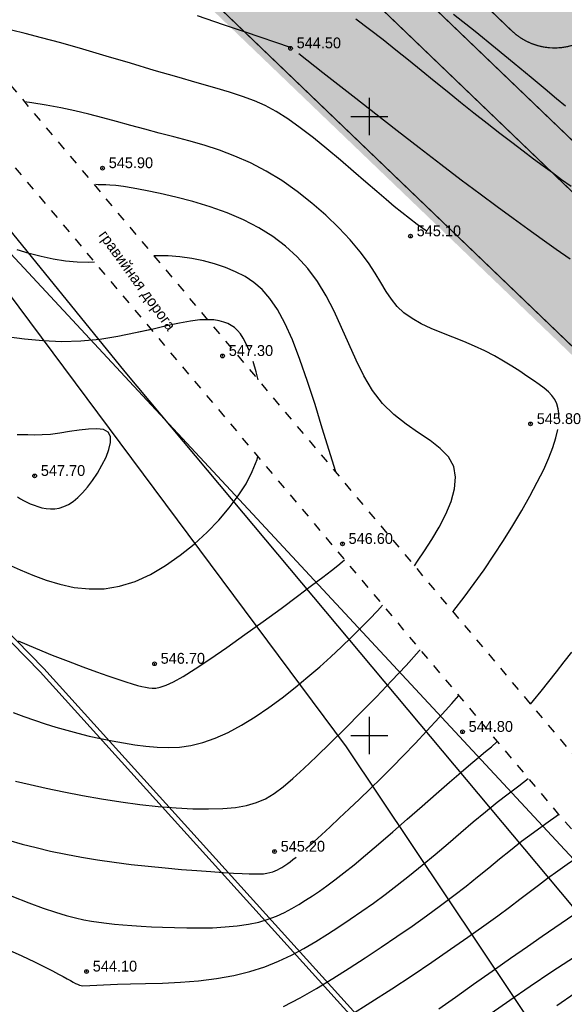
# Model space of a CAD drawing. Extents: x 0 to 363660, y 0 to 4201329.
# Tile 169 of 256: x 360222 to 360266, y 4200428 to 4200508. Entities that reach past the tile are written whole.
import ezdxf

# ---------------------------------------------------------------- set-up
doc = ezdxf.new("R2010")
doc.units = 0
doc.header["$LTSCALE"] = 0.5
doc.header["$MEASUREMENT"] = 0
doc.header["$PDMODE"] = 32
doc.header["$PDSIZE"] = 0.3
for name, pattern in [('CONTI', [0]), ('GOST2.303 6', [12, 8, -1.5, 1, -1.5]), ('STRIH_1', [3, 2, -1]), ('Д_ТРОТ_ТРУБА', [3, 1.5, -1.5]), ('ДОРОГИ_СТРОЯЩ', [9, 8, -1])]:
    doc.linetypes.add(name, pattern=pattern)
for name, color, linetype in [('(004) Точки рельефа', 7, 'Continuous'), ('(014) Водопровод', 5, 'ИК_Водопровод -------в--------'), ('(025) Дорога', 7, 'Continuous'), ('(040) Ограда', 7, 'Continuous'), ('GORIZDEFAULT', 32, 'CONTI'), ('PI_TTDEFAULT', 5, 'CONTI'), ('SETKR', 2, 'CONTI'), ('SIT_L0', 250, 'CONTI'), ('Штрих Стекло', 7, 'Continuous')]:
    doc.layers.add(name, color=color, linetype=linetype)
doc.layers.add('(032) Горизонтали утолщенные', color=32, linetype='Continuous', lineweight=30)
doc.layers.add('.', color=7, linetype='Continuous', lineweight=15)
doc.styles.add('BM-431', font='bm431.ttf')
doc.styles.add('D-431', font='d431.ttf')
doc.styles.get("Standard").update_dxf_attribs({"font": 'times.ttf'})
doc.linetypes.add('ИК_Водопровод -------в--------', pattern='A,9,-0.6,["В",Standard,S=1.2,R=0,X=0,Y=-0.6],-1.2', length=10.8)
doc.linetypes.add('ОГРАДА_ГЛИН', pattern='A,4,["|",Standard,S=0.8,R=0,X=0,Y=-0.8],0.5,["|",Standard,S=0.8,R=0,X=0,Y=-0.8],3.5', length=8)

# ---------------------------------------------------------------- blocks, each defined once
blk = doc.blocks.new('BL_333')
at = {"color": 0}
for p, q in [((0, -1.5), (0, 1.5)), ((-1.5, 0), (1.5, 0))]:
    blk.add_line(p, q, dxfattribs=at)
blk = doc.blocks.new('gergrgrre')
at = {"layer": '(014) Водопровод', "flags": 128}
blk.add_lwpolyline([(360036.438, 4200773.015), (360047.098, 4200750.311), (360089.76, 4200681.101), (360107.619, 4200655.796), (360141.826, 4200594.039), (360149.345, 4200579.998), (360206.507, 4200508.61), (360230.262, 4200479.387), (360306.281, 4200388.525), (360409.154, 4200291.553), (360456.114, 4200244.191), (360490.793, 4200199.337)], dxfattribs=at)
at = {"layer": '(025) Дорога', "linetype": 'Д_ТРОТ_ТРУБА', "flags": 128}
for points in [[(360044.195, 4200796.012), (360041.816, 4200791.773), (360042.358, 4200788.304), (360046.087, 4200780.21), (360059.012, 4200755.887), (360082.266, 4200713.415), (360119.837, 4200651.911), (360154.248, 4200588.273), (360168.952, 4200565.337), (360182.618, 4200547.766), (360213.043, 4200512.044), (360268.283, 4200446.262), (360308.926, 4200401.534), (360387.369, 4200322.593), (360428.116, 4200283.497), (360457.116, 4200256.42), (360464.886, 4200245.444), (360476.507, 4200228.263), (360489.06, 4200214.493), (360499.065, 4200202.984)], [(360034.859, 4200791.392), (360036.733, 4200790.501), (360038.761, 4200786.553), (360042.501, 4200778.433), (360055.492, 4200753.988), (360078.803, 4200711.411), (360116.369, 4200649.915), (360150.8, 4200586.24), (360165.682, 4200563.025), (360179.515, 4200545.24), (360209.989, 4200509.461), (360265.27, 4200443.63), (360306.026, 4200398.778), (360384.565, 4200319.74), (360425.367, 4200280.592), (360454.087, 4200253.775), (360461.596, 4200243.167), (360473.356, 4200225.782), (360486.072, 4200211.833), (360495.233, 4200201.295)]]:
    blk.add_lwpolyline(points, dxfattribs=at)
at = {"layer": '(032) Горизонтали утолщенные', "color": 32}
for points in [[(360266.29, 4200494.35, 544), (360265.52, 4200494.9, 544), (360264.77, 4200495.44, 544), (360264.02, 4200495.99, 544), (360263.25, 4200496.56, 544), (360262.42, 4200497.19, 544), (360261.51, 4200497.89, 544), (360260.53, 4200498.64, 544), (360259.51, 4200499.45, 544), (360258.44, 4200500.28, 544), (360257.36, 4200501.14, 544), (360256.28, 4200502.01, 544), (360255.22, 4200502.87, 544), (360254.18, 4200503.72, 544), (360253.16, 4200504.55, 544), (360252.14, 4200505.37, 544), (360251.1, 4200506.2, 544), (360250.02, 4200507.02, 544), (360248.9, 4200507.86, 544)], [(360253.63, 4200463.712, 546), (360253.89, 4200464.08, 546), (360254.45, 4200464.92, 546), (360255.04, 4200465.84, 546), (360255.62, 4200466.84, 546), (360256.16, 4200467.87, 546), (360256.59, 4200468.91, 546), (360256.87, 4200469.92, 546), (360256.96, 4200470.87, 546), (360256.81, 4200471.74, 546), (360256.38, 4200472.5, 546), (360255.72, 4200473.18, 546), (360254.9, 4200473.82, 546), (360253.96, 4200474.46, 546), (360252.97, 4200475.15, 546), (360251.98, 4200475.92, 546), (360251.07, 4200476.81, 546), (360250.26, 4200477.87, 546), (360249.56, 4200479.05, 546), (360248.92, 4200480.32, 546), (360248.33, 4200481.64, 546), (360247.75, 4200482.97, 546), (360247.16, 4200484.28, 546), (360246.52, 4200485.52, 546), (360245.82, 4200486.67, 546), (360245.04, 4200487.72, 546), (360244.18, 4200488.67, 546), (360243.24, 4200489.53, 546), (360242.21, 4200490.32, 546), (360241.08, 4200491.02, 546), (360239.85, 4200491.65, 546), (360238.53, 4200492.21, 546), (360237.14, 4200492.7, 546), (360235.75, 4200493.13, 546), (360234.38, 4200493.49, 546), (360233.1, 4200493.79, 546), (360231.93, 4200494.03, 546), (360230.93, 4200494.21, 546), (360230.14, 4200494.34, 546), (360229.52, 4200494.42, 546), (360229.06, 4200494.46, 546), (360228.72, 4200494.47, 546), (360228.46, 4200494.48, 546), (360228.27, 4200494.47, 546), (360228.1, 4200494.48, 546), (360227.93, 4200494.5, 546)], [(360221.24, 4200451.87, 546), (360222.11, 4200451.53, 546), (360222.96, 4200451.23, 546), (360223.82, 4200450.94, 546), (360224.68, 4200450.68, 546), (360225.57, 4200450.43, 546), (360226.47, 4200450.19, 546), (360227.38, 4200449.96, 546), (360228.3, 4200449.75, 546), (360229.23, 4200449.57, 546), (360230.15, 4200449.4, 546), (360231.06, 4200449.25, 546)], [(360231.06, 4200449.25, 546), (360231.96, 4200449.13, 546), (360232.86, 4200449.05, 546), (360233.76, 4200449.03, 546), (360234.67, 4200449.07, 546), (360235.6, 4200449.21, 546), (360236.56, 4200449.44, 546), (360237.56, 4200449.79, 546), (360238.61, 4200450.26, 546), (360239.68, 4200450.85, 546), (360240.77, 4200451.52, 546), (360241.87, 4200452.27, 546), (360242.95, 4200453.06, 546), (360244.01, 4200453.89, 546), (360245.03, 4200454.73, 546), (360245.99, 4200455.56, 546), (360246.9, 4200456.37, 546), (360247.76, 4200457.17, 546), (360248.56, 4200457.94, 546), (360249.31, 4200458.69, 546), (360250.01, 4200459.4, 546), (360250.65, 4200460.08, 546), (360251.069, 4200460.541, 546)], [(360220.68, 4200432.78, 544), (360221.94, 4200432.2, 544), (360222.97, 4200431.72, 544), (360223.78, 4200431.32, 544), (360224.41, 4200431, 544), (360224.91, 4200430.74, 544), (360225.29, 4200430.53, 544), (360225.6, 4200430.36, 544), (360225.86, 4200430.21, 544), (360226.08, 4200430.09, 544), (360226.28, 4200429.98, 544), (360226.45, 4200429.91, 544), (360226.6, 4200429.85, 544), (360226.74, 4200429.81, 544), (360226.88, 4200429.79, 544), (360229.67, 4200429.92, 544), (360230.71, 4200429.94, 544), (360231.94, 4200429.97, 544), (360233.29, 4200430.01, 544), (360234.74, 4200430.09, 544), (360236.21, 4200430.2, 544), (360237.67, 4200430.37, 544), (360239.07, 4200430.61, 544), (360240.36, 4200430.93, 544), (360241.56, 4200431.32, 544), (360242.67, 4200431.77, 544), (360243.72, 4200432.26, 544), (360244.71, 4200432.8, 544), (360245.67, 4200433.37, 544), (360246.61, 4200433.96, 544), (360247.53, 4200434.56, 544), (360248.46, 4200435.17, 544), (360249.39, 4200435.81, 544), (360250.33, 4200436.47, 544), (360251.28, 4200437.17, 544), (360252.25, 4200437.91, 544), (360253.25, 4200438.7, 544), (360254.27, 4200439.53, 544), (360255.3, 4200440.4, 544), (360256.35, 4200441.28, 544), (360257.38, 4200442.17, 544), (360258.39, 4200443.03, 544), (360259.38, 4200443.85, 544), (360260.32, 4200444.61, 544), (360261.21, 4200445.3, 544), (360262.07, 4200445.95, 544), (360262.83, 4200446.536, 544)], [(360259.83, 4200427.58, 542), (360261.33, 4200428.63, 542), (360262.98, 4200429.75, 542), (360264.73, 4200430.93, 542), (360266.55, 4200432.14, 542), (360268.41, 4200433.37, 542), (360270.29, 4200434.6, 542), (360272.14, 4200435.81, 542), (360272.289, 4200435.905, 542)]]:
    blk.add_polyline3d(points, dxfattribs=at)
at = {"layer": '(040) Ограда', "flags": 128}
blk.add_lwpolyline([(360140.116, 4200540.458), (360188.044, 4200491.371), (360223.423, 4200455.135), (360264.554, 4200409.603)], dxfattribs=at)
at = {"layer": '(040) Ограда', "linetype": 'ОГРАДА_ГЛИН', "flags": 128}
blk.add_lwpolyline([(360140.403, 4200540.738), (360188.33, 4200491.65), (360223.715, 4200455.409), (360264.851, 4200409.871)], dxfattribs=at)
at = {"linetype": 'Continuous', "elevation": 1.643}
blk.add_lwpolyline([(359968.105, 4200751.148), (360144.875, 4200568.598), (360208.905, 4200501.768), (360248.135, 4200449.088), (360280.365, 4200400.868), (360329.345, 4200345.008), (360410.625, 4200285.188), (360473.125, 4200218.998), (360491.256, 4200199.541)], dxfattribs=at)
at = {"layer": 'GORIZDEFAULT', "color": 32}
for points in [[(360265.82, 4200500.83, 543.5), (360265.11, 4200501.42, 543.5), (360264.19, 4200502.2, 543.5), (360263.05, 4200503.16, 543.5), (360261.7, 4200504.28, 543.5), (360260.19, 4200505.53, 543.5), (360258.54, 4200506.87, 543.5), (360256.79, 4200508.25, 543.5)], [(360243.64, 4200505.57, 544.5), (360239.99, 4200506.81, 544.5), (360238.23, 4200507.41, 544.5), (360236.12, 4200508.13, 544.5)], [(360254.57, 4200490.78, 545), (360253.87, 4200491.29, 545), (360253.24, 4200491.77, 545), (360252.63, 4200492.25, 545), (360252.01, 4200492.74, 545), (360251.35, 4200493.3, 545), (360250.6, 4200493.94, 545), (360249.71, 4200494.71, 545), (360248.72, 4200495.57, 545), (360247.66, 4200496.48, 545), (360246.57, 4200497.39, 545), (360245.48, 4200498.28, 545), (360244.41, 4200499.1, 545), (360243.41, 4200499.82, 545), (360242.48, 4200500.41, 545), (360241.6, 4200500.88, 545), (360240.72, 4200501.28, 545), (360239.77, 4200501.63, 545), (360238.72, 4200501.96, 545), (360237.52, 4200502.31, 545), (360236.11, 4200502.72, 545), (360234.46, 4200503.2, 545), (360232.64, 4200503.73, 545), (360230.71, 4200504.3, 545), (360228.76, 4200504.88, 545), (360226.86, 4200505.43, 545), (360225.09, 4200505.94, 545), (360223.52, 4200506.37, 545), (360222.21, 4200506.72, 545), (360221.12, 4200506.97, 545)], [(360263.017, 4200452.533, 544.5), (360263.26, 4200452.83, 544.5), (360263.86, 4200453.59, 544.5), (360264.48, 4200454.36, 544.5), (360265.1, 4200455.15, 544.5), (360265.73, 4200455.95, 544.5), (360266.35, 4200456.73, 544.5)], [(360266.2, 4200488.47, 544.5), (360265.07, 4200489.27, 544.5), (360263.95, 4200490.07, 544.5), (360262.8, 4200490.89, 544.5), (360261.6, 4200491.76, 544.5), (360260.32, 4200492.7, 544.5), (360258.93, 4200493.73, 544.5), (360257.42, 4200494.87, 544.5), (360255.77, 4200496.13, 544.5), (360254.02, 4200497.47, 544.5), (360252.25, 4200498.84, 544.5), (360250.53, 4200500.19, 544.5), (360248.9, 4200501.46, 544.5), (360247.46, 4200502.59, 544.5), (360246.24, 4200503.54, 544.5), (360244.31, 4200505.07, 544.5)], [(360221.44, 4200446.31, 545.5), (360222.61, 4200446.04, 545.5), (360223.92, 4200445.75, 545.5), (360225.34, 4200445.46, 545.5), (360226.84, 4200445.17, 545.5), (360228.38, 4200444.89, 545.5), (360229.93, 4200444.65, 545.5)], [(360265.3, 4200475.61, 545.5), (360265.3, 4200476.02, 545.5), (360265.25, 4200476.38, 545.5), (360265.14, 4200476.79, 545.5), (360264.97, 4200477.14, 545.5), (360264.74, 4200477.46, 545.5), (360264.45, 4200477.76, 545.5), (360264.11, 4200478.05, 545.5), (360263.7, 4200478.35, 545.5), (360263.24, 4200478.68, 545.5), (360262.72, 4200479.04, 545.5), (360262.14, 4200479.42, 545.5), (360261.51, 4200479.83, 545.5), (360260.83, 4200480.25, 545.5), (360260.1, 4200480.66, 545.5), (360259.32, 4200481.07, 545.5), (360258.49, 4200481.46, 545.5), (360257.63, 4200481.82, 545.5), (360256.74, 4200482.18, 545.5), (360255.86, 4200482.52, 545.5), (360254.99, 4200482.88, 545.5), (360254.18, 4200483.26, 545.5), (360253.44, 4200483.68, 545.5), (360252.79, 4200484.14, 545.5), (360252.25, 4200484.66, 545.5), (360251.78, 4200485.24, 545.5), (360251.35, 4200485.88, 545.5), (360250.92, 4200486.59, 545.5), (360250.46, 4200487.35, 545.5), (360249.92, 4200488.18, 545.5), (360249.26, 4200489.07, 545.5), (360248.46, 4200490.03, 545.5), (360247.53, 4200491.02, 545.5), (360246.49, 4200492.02, 545.5), (360245.36, 4200493, 545.5), (360244.17, 4200493.95, 545.5), (360242.93, 4200494.82, 545.5), (360241.67, 4200495.59, 545.5), (360240.41, 4200496.25, 545.5), (360239.15, 4200496.81, 545.5), (360237.9, 4200497.28, 545.5), (360236.66, 4200497.68, 545.5), (360235.43, 4200498.03, 545.5), (360234.22, 4200498.35, 545.5), (360233.03, 4200498.66, 545.5), (360231.87, 4200498.97, 545.5), (360230.73, 4200499.28, 545.5), (360229.59, 4200499.59, 545.5), (360228.47, 4200499.89, 545.5), (360227.35, 4200500.18, 545.5), (360226.22, 4200500.45, 545.5), (360225.08, 4200500.7, 545.5), (360223.92, 4200500.92, 545.5), (360222.74, 4200501.11, 545.5), (360222.17, 4200501.176, 545.5)], [(360255.6, 4200427.93, 542.5), (360256.94, 4200428.87, 542.5), (360258.41, 4200429.91, 542.5), (360259.92, 4200430.97, 542.5), (360261.4, 4200432.01, 542.5), (360262.77, 4200432.97, 542.5), (360263.94, 4200433.8, 542.5), (360269.07, 4200437.3, 542.5)], [(360220.88, 4200441.55, 545), (360221.96, 4200441.24, 545), (360223.09, 4200440.95, 545), (360224.27, 4200440.67, 545), (360225.49, 4200440.42, 545), (360226.75, 4200440.18, 545), (360228.05, 4200439.96, 545), (360229.39, 4200439.77, 545), (360230.77, 4200439.59, 545), (360232.15, 4200439.44, 545), (360233.52, 4200439.31, 545), (360234.83, 4200439.19, 545), (360236.07, 4200439.09, 545), (360237.2, 4200439.01, 545), (360238.2, 4200438.95, 545), (360239.04, 4200438.89, 545), (360239.73, 4200438.85, 545), (360240.3, 4200438.83, 545), (360240.77, 4200438.82, 545), (360241.15, 4200438.82, 545), (360241.46, 4200438.84, 545), (360241.73, 4200438.88, 545)], [(360227.805, 4200488.245, 546.5), (360227.35, 4200488.22, 546.5), (360226.41, 4200488.23, 546.5), (360225.46, 4200488.32, 546.5), (360224.48, 4200488.48, 546.5), (360223.51, 4200488.7, 546.5), (360222.53, 4200488.95, 546.5), (360221.57, 4200489.22, 546.5)], [(360221.66, 4200457.64, 546.5), (360223.04, 4200457.05, 546.5), (360224.39, 4200456.5, 546.5), (360225.68, 4200456, 546.5), (360226.88, 4200455.55, 546.5), (360227.96, 4200455.15, 546.5), (360228.9, 4200454.82, 546.5), (360229.69, 4200454.55, 546.5), (360230.33, 4200454.33, 546.5), (360230.85, 4200454.17, 546.5), (360231.27, 4200454.05, 546.5), (360231.62, 4200453.96, 546.5), (360231.92, 4200453.9, 546.5), (360232.19, 4200453.85, 546.5)], [(360247.306, 4200471.242, 546.5), (360247.26, 4200471.38, 546.5), (360246.75, 4200473.03, 546.5), (360246.19, 4200474.84, 546.5), (360245.61, 4200476.73, 546.5), (360245.01, 4200478.61, 546.5), (360244.39, 4200480.38, 546.5), (360243.78, 4200481.97, 546.5), (360243.18, 4200483.31, 546.5), (360242.58, 4200484.41, 546.5), (360241.97, 4200485.3, 546.5), (360241.34, 4200486.02, 546.5), (360240.67, 4200486.6, 546.5), (360239.96, 4200487.07, 546.5), (360239.2, 4200487.46, 546.5), (360238.38, 4200487.8, 546.5), (360237.51, 4200488.1, 546.5), (360236.6, 4200488.35, 546.5), (360235.66, 4200488.54, 546.5), (360234.71, 4200488.68, 546.5), (360233.75, 4200488.75, 546.5), (360232.81, 4200488.76, 546.5), (360232.605, 4200488.749, 546.5)], [(360240.3, 4200481.1, 547), (360240.06, 4200481.65, 547), (360239.82, 4200482.1, 547), (360239.59, 4200482.45, 547), (360239.35, 4200482.73, 547), (360239.1, 4200482.96, 547), (360238.84, 4200483.13, 547), (360238.56, 4200483.27, 547), (360238.24, 4200483.4, 547), (360237.88, 4200483.5, 547), (360237.45, 4200483.57, 547), (360236.94, 4200483.59, 547), (360236.32, 4200483.57, 547), (360235.57, 4200483.48, 547), (360234.68, 4200483.32, 547), (360233.62, 4200483.09, 547), (360232.43, 4200482.81, 547), (360231.11, 4200482.52, 547), (360229.7, 4200482.24, 547), (360228.23, 4200482, 547), (360226.71, 4200481.85, 547), (360225.18, 4200481.8, 547), (360223.65, 4200481.88, 547), (360222.15, 4200482.03, 547), (360220.7, 4200482.2, 547)], [(360220.84, 4200463.81, 547), (360221.8, 4200463.38, 547)], [(360232.379, 4200482.799, 547), (360231.11, 4200482.52, 547), (360229.7, 4200482.24, 547), (360228.23, 4200482, 547), (360226.71, 4200481.85, 547), (360225.18, 4200481.8, 547), (360223.65, 4200481.88, 547), (360222.15, 4200482.03, 547), (360220.7, 4200482.2, 547)], [(360220.84, 4200463.81, 547), (360221.8, 4200463.38, 547)], [(360232.379, 4200482.799, 547), (360231.11, 4200482.52, 547), (360229.7, 4200482.24, 547), (360228.23, 4200482, 547), (360226.71, 4200481.85, 547), (360225.18, 4200481.8, 547), (360223.65, 4200481.88, 547), (360222.15, 4200482.03, 547), (360220.7, 4200482.2, 547)], [(360220.84, 4200463.81, 547), (360221.8, 4200463.38, 547)], [(360241.025, 4200478.722, 547), (360240.86, 4200479.39, 547), (360240.61, 4200480.22, 547)], [(360222.63, 4200468.73, 547.5), (360222.93, 4200468.6, 547.5), (360223.24, 4200468.49, 547.5), (360223.57, 4200468.4, 547.5), (360223.91, 4200468.33, 547.5), (360224.25, 4200468.3, 547.5), (360224.61, 4200468.31, 547.5), (360224.97, 4200468.37, 547.5), (360225.34, 4200468.49, 547.5), (360225.71, 4200468.67, 547.5), (360226.08, 4200468.91, 547.5), (360226.46, 4200469.23, 547.5), (360226.85, 4200469.61, 547.5), (360227.24, 4200470.06, 547.5), (360227.64, 4200470.59, 547.5), (360228.04, 4200471.19, 547.5), (360228.41, 4200471.83, 547.5), (360228.74, 4200472.48, 547.5), (360228.98, 4200473.11, 547.5), (360229.11, 4200473.68, 547.5), (360229.09, 4200474.16, 547.5), (360228.91, 4200474.51, 547.5), (360228.53, 4200474.71, 547.5), (360227.99, 4200474.78, 547.5), (360227.33, 4200474.76, 547.5), (360226.58, 4200474.67, 547.5), (360225.79, 4200474.55, 547.5), (360225.01, 4200474.42, 547.5), (360224.26, 4200474.32, 547.5), (360223.58, 4200474.28, 547.5), (360222.98, 4200474.27, 547.5), (360222.44, 4200474.28, 547.5), (360221.98, 4200474.3, 547.5), (360221.57, 4200474.29, 547.5)], [(360221.6, 4200469.28, 547.5), (360221.84, 4200469.13, 547.5), (360222.08, 4200468.99, 547.5), (360222.35, 4200468.85, 547.5), (360222.63, 4200468.73, 547.5)], [(360256.739, 4200460.01, 545.5), (360256.82, 4200460.11, 545.5), (360257.65, 4200461.18, 545.5), (360258.46, 4200462.27, 545.5), (360259.26, 4200463.39, 545.5), (360260.05, 4200464.56, 545.5), (360260.83, 4200465.76, 545.5), (360261.59, 4200466.98, 545.5), (360262.3, 4200468.18, 545.5), (360262.96, 4200469.34, 545.5), (360263.55, 4200470.46, 545.5), (360264.07, 4200471.5, 545.5), (360264.48, 4200472.43, 545.5), (360264.8, 4200473.28, 545.5), (360265.04, 4200474.05, 545.5), (360265.2, 4200474.73, 545.5)], [(360221.8, 4200463.38, 547), (360222.82, 4200462.95, 547), (360223.9, 4200462.55, 547), (360225.02, 4200462.22, 547), (360226.18, 4200461.97, 547), (360227.37, 4200461.84, 547), (360228.59, 4200461.86, 547), (360229.83, 4200462.06, 547), (360231.08, 4200462.45, 547), (360232.33, 4200463.02, 547), (360233.55, 4200463.73, 547), (360234.73, 4200464.56, 547), (360235.85, 4200465.47, 547), (360236.9, 4200466.43, 547), (360237.85, 4200467.41, 547), (360238.69, 4200468.39, 547), (360239.42, 4200469.36, 547), (360240.04, 4200470.34, 547), (360240.54, 4200471.32, 547), (360240.93, 4200472.31, 547), (360240.994, 4200472.539, 547)], [(360221.14, 4200437.02, 544.5), (360222.5, 4200436.49, 544.5), (360223.67, 4200436.06, 544.5), (360224.67, 4200435.73, 544.5), (360225.53, 4200435.47, 544.5), (360226.27, 4200435.27, 544.5), (360226.94, 4200435.12, 544.5), (360227.56, 4200435.01, 544.5), (360228.17, 4200434.92, 544.5), (360228.79, 4200434.84, 544.5), (360229.43, 4200434.77, 544.5), (360230.11, 4200434.71, 544.5), (360230.83, 4200434.65, 544.5), (360231.59, 4200434.6, 544.5), (360232.42, 4200434.56, 544.5), (360233.31, 4200434.52, 544.5), (360234.26, 4200434.49, 544.5), (360235.27, 4200434.47, 544.5), (360236.3, 4200434.46, 544.5), (360237.34, 4200434.48, 544.5), (360238.36, 4200434.54, 544.5), (360239.33, 4200434.63, 544.5), (360240.24, 4200434.76, 544.5)], [(360232.19, 4200453.85, 546.5), (360232.46, 4200453.82, 546.5), (360232.76, 4200453.83, 546.5), (360233.12, 4200453.9, 546.5), (360233.59, 4200454.06, 546.5), (360234.19, 4200454.34, 546.5), (360234.96, 4200454.77, 546.5), (360235.93, 4200455.38, 546.5), (360237.12, 4200456.17, 546.5), (360238.48, 4200457.11, 546.5), (360239.94, 4200458.15, 546.5), (360241.43, 4200459.22, 546.5), (360242.87, 4200460.27, 546.5), (360244.2, 4200461.26, 546.5), (360245.34, 4200462.11, 546.5), (360246.25, 4200462.8, 546.5), (360246.94, 4200463.33, 546.5), (360247.45, 4200463.73, 546.5), (360247.81, 4200464.03, 546.5), (360248, 4200464.196, 546.5)], [(360229.93, 4200444.65, 545.5), (360231.47, 4200444.44, 545.5), (360232.96, 4200444.27, 545.5), (360234.39, 4200444.16, 545.5), (360235.75, 4200444.09, 545.5), (360237.02, 4200444.07, 545.5), (360238.17, 4200444.1, 545.5), (360239.2, 4200444.2, 545.5), (360240.09, 4200444.35, 545.5), (360240.88, 4200444.58, 545.5), (360241.61, 4200444.9, 545.5), (360242.31, 4200445.32, 545.5), (360243.04, 4200445.85, 545.5), (360243.82, 4200446.52, 545.5), (360244.71, 4200447.34, 545.5), (360245.73, 4200448.31, 545.5), (360246.86, 4200449.41, 545.5), (360248.07, 4200450.6, 545.5), (360249.32, 4200451.85, 545.5), (360250.57, 4200453.13, 545.5), (360251.79, 4200454.41, 545.5), (360252.96, 4200455.65, 545.5), (360254.03, 4200456.83, 545.5), (360254.11, 4200456.92, 545.5)], [(360244.82, 4200440.81, 545), (360244.91, 4200440.88, 545), (360244.99, 4200440.96, 545), (360245.53, 4200441.44, 545), (360246.14, 4200441.99, 545), (360246.83, 4200442.62, 545), (360247.57, 4200443.32, 545), (360248.37, 4200444.07, 545), (360249.2, 4200444.86, 545), (360250.06, 4200445.69, 545), (360250.94, 4200446.55, 545), (360251.84, 4200447.44, 545), (360252.75, 4200448.38, 545), (360253.69, 4200449.35, 545), (360254.65, 4200450.37, 545), (360255.64, 4200451.45, 545), (360256.65, 4200452.59, 545), (360257.209, 4200453.229, 545)], [(360240.24, 4200434.76, 544.5), (360241.07, 4200434.94, 544.5), (360241.82, 4200435.16, 544.5), (360242.51, 4200435.42, 544.5), (360243.14, 4200435.71, 544.5), (360243.74, 4200436.03, 544.5), (360244.3, 4200436.36, 544.5), (360244.85, 4200436.7, 544.5), (360245.4, 4200437.06, 544.5), (360245.97, 4200437.44, 544.5), (360246.56, 4200437.86, 544.5), (360247.22, 4200438.34, 544.5), (360247.94, 4200438.9, 544.5), (360248.76, 4200439.56, 544.5), (360249.69, 4200440.33, 544.5), (360250.74, 4200441.23, 544.5), (360251.88, 4200442.21, 544.5), (360253.06, 4200443.25, 544.5), (360254.25, 4200444.29, 544.5), (360255.4, 4200445.3, 544.5), (360256.46, 4200446.23, 544.5), (360257.4, 4200447.05, 544.5), (360258.19, 4200447.71, 544.5), (360258.84, 4200448.25, 544.5), (360259.38, 4200448.7, 544.5), (360259.85, 4200449.1, 544.5), (360260.28, 4200449.48, 544.5), (360260.323, 4200449.521, 544.5)], [(360248.42, 4200427.38, 543), (360250.11, 4200428.46, 543), (360251.8, 4200429.55, 543), (360253.45, 4200430.63, 543), (360255.05, 4200431.7, 543), (360256.56, 4200432.74, 543), (360257.96, 4200433.72, 543), (360259.24, 4200434.62, 543), (360260.36, 4200435.43, 543), (360261.32, 4200436.15, 543), (360262.15, 4200436.78, 543), (360262.91, 4200437.36, 543), (360263.64, 4200437.91, 543), (360264.39, 4200438.47, 543), (360265.21, 4200439.07, 543), (360266.16, 4200439.74, 543), (360267.25, 4200440.48, 543), (360267.799, 4200440.846, 543)], [(360243.08, 4200428.11, 543.5), (360244.4, 4200428.82, 543.5), (360245.72, 4200429.58, 543.5), (360247.04, 4200430.38, 543.5), (360248.36, 4200431.21, 543.5), (360249.67, 4200432.05, 543.5), (360250.96, 4200432.9, 543.5), (360252.22, 4200433.76, 543.5), (360253.44, 4200434.61, 543.5), (360254.62, 4200435.44, 543.5), (360255.75, 4200436.27, 543.5), (360256.81, 4200437.07, 543.5), (360257.8, 4200437.84, 543.5), (360258.73, 4200438.59, 543.5), (360259.63, 4200439.32, 543.5), (360260.51, 4200440.04, 543.5), (360261.39, 4200440.75, 543.5), (360262.29, 4200441.46, 543.5), (360263.24, 4200442.17, 543.5), (360264.23, 4200442.89, 543.5), (360265.27, 4200443.63, 543.5)], [(360241.73, 4200438.88, 545), (360241.97, 4200438.93, 545), (360242.2, 4200438.99, 545), (360242.4, 4200439.07, 545), (360242.59, 4200439.16, 545), (360242.77, 4200439.25, 545), (360242.93, 4200439.35, 545), (360243.1, 4200439.45, 545), (360243.26, 4200439.56, 545), (360243.42, 4200439.67, 545), (360243.61, 4200439.81, 545), (360243.83, 4200439.98, 545), (360244.1, 4200440.19, 545)], [(360265.12, 4200428.2, 541.5), (360266.61, 4200429.21, 541.5), (360268.15, 4200430.25, 541.5), (360269.73, 4200431.29, 541.5), (360271.32, 4200432.33, 541.5), (360272.89, 4200433.35, 541.5), (360273.977, 4200434.048, 541.5)]]:
    blk.add_polyline3d(points, dxfattribs=at)
at = {"layer": 'PI_TTDEFAULT', "color": 5}
for p in [(360243.64, 4200505.51, 544.5), (360228.46, 4200495.83, 545.9), (360253.32, 4200490.34, 545.1), (360238.15, 4200480.66, 547.3), (360263.01, 4200475.17, 545.8), (360222.98, 4200470.97, 547.7), (360247.83, 4200465.48, 546.6), (360232.66, 4200455.8, 546.7), (360257.52, 4200450.31, 544.8), (360242.35, 4200440.63, 545.2), (360227.17, 4200430.94, 544.1)]:
    blk.add_point(p, dxfattribs=at)
at = {"layer": 'SETKR', "color": 92}
for p in [(360250, 4200500), (360250, 4200450)]:
    blk.add_blockref('BL_333', p, dxfattribs=at)
at = {"layer": '(004) Точки рельефа', "style": 'D-431'}
for s, p in [('544.50', (360244.13, 4200505.51)), ('545.90', (360228.96, 4200495.83)), ('545.10', (360253.82, 4200490.33)), ('547.30', (360238.65, 4200480.66)), ('545.80', (360263.51, 4200475.16)), ('547.70', (360223.48, 4200470.97)), ('546.60', (360248.32, 4200465.48)), ('546.70', (360233.15, 4200455.8)), ('544.80', (360258.01, 4200450.3)), ('545.20', (360242.84, 4200440.62)), ('544.10', (360227.67, 4200430.94))]:
    blk.add_text(s, height=0.875, dxfattribs=at).set_placement(p)
at = {"layer": '(025) Дорога', "linetype": 'ДОРОГИ_СТРОЯЩ', "style": 'BM-431'}
blk.add_text('гравийная дорога', height=0.875, rotation=305.85932, dxfattribs=at).set_placement((360228.099, 4200490.413, -555.023))
blk = doc.blocks.new('ееееее')
at = {"layer": 'SIT_L0', "color": 250}
blk.add_line((-288.38, 647.62), (-215.18, 568.38), dxfattribs=at)

msp = doc.modelspace()

# ---------------------------------------------------------------- hatches: boundary and pattern name
at = {"layer": '.', "ltscale": 0.149071}
h = msp.add_hatch(color=256, dxfattribs=at)
h.dxf.hatch_style = 1
h.set_gradient(color1=(255, 255, 255), tint=1)
h.paths.add_polyline_path([(359890.241, 4200193.891), (361190.241, 4200193.891), (361190.241, 4201328.891), (359890.241, 4201328.891)])
h.paths.add_polyline_path([(359905.241, 4201313.891), (361175.241, 4201313.891), (361175.241, 4200208.891), (359905.241, 4200208.891)], flags=16)
h = msp.add_hatch(color=256, dxfattribs=at)
h.dxf.hatch_style = 1
h.set_gradient(color1=(51, 204, 0), color2=(51, 204, 0), tint=1)
edge = h.paths.add_edge_path()
edge.add_line((361134.955, 4200608.327), (360514.494, 4200266.411))
edge.add_arc((360509.185, 4200276.045), 11, 226.16627, 298.85775, ccw=False)
edge.add_line((360501.567, 4200268.11), (360238.667, 4200520.519))
edge.add_line((360238.667, 4200520.519), (360063.771, 4200791.021))
edge.add_line((360063.771, 4200791.021), (360055.869, 4200786.666))
edge.add_line((360055.869, 4200786.666), (360231.678, 4200514.752))
edge.add_line((360231.678, 4200514.752), (360505.949, 4200251.426))
edge.add_line((360505.949, 4200251.426), (361159.312, 4200611.473))
edge.add_line((361159.312, 4200611.473), (360747.942, 4201168.046))
edge.add_line((360747.942, 4201168.046), (360739.99, 4201163.663))
edge.add_line((360739.99, 4201163.663), (361138.492, 4200624.499))
edge.add_arc((361129.646, 4200617.961), 11, -61.14225, 36.46852, ccw=False)
h.paths.add_polyline_path([(360635.673, 4200691.995), (360780.102, 4200429.905), (360566.526, 4200312.211), (360568.119, 4200309.29), (360507.955, 4200275.985), (360501.782, 4200287.198), (360494.307, 4200283.398), (360465.92, 4200310.652), (360492.99, 4200325.73), (360496.558, 4200319.096), (360521.869, 4200333.03), (360529.686, 4200318.832), (360555.304, 4200332.783), (360566.527, 4200312.211), (360586.689, 4200323.322), (360558.05, 4200375.292), (360464.998, 4200324.014), (360283.729, 4200498.05)], flags=16)
edge = h.paths.add_edge_path(flags=17)
edge.add_line((361133.667, 4200620.933), (360949.42, 4200870.214))
edge.add_arc((360945.4, 4200867.242), 5, 36.46852, 118.85775)
edge.add_line((360942.986, 4200871.621), (360648.845, 4200709.53))
edge.add_arc((360651.259, 4200705.151), 5, 118.85775, 208.85775)
edge.add_line((360646.88, 4200702.738), (360795.17, 4200433.642))
edge.add_arc((360799.549, 4200436.055), 5, 208.85775, 298.85775)
edge.add_line((360801.962, 4200431.676), (361132.059, 4200613.582))
edge.add_arc((361129.646, 4200617.961), 5, 298.85775, 396.46852)
h.paths.add_polyline_path([(360656.693, 4200703.578), (360944.264, 4200862.049), (361123.713, 4200619.259), (360801.122, 4200441.489)], flags=16)
edge = h.paths.add_edge_path(flags=17)
edge.add_line((360789.915, 4200430.746), (360641.624, 4200699.842))
edge.add_arc((360637.246, 4200697.429), 5, 28.86341, 118.85775)
edge.add_line((360634.832, 4200701.808), (360274.624, 4200503.308))
edge.add_arc((360277.037, 4200498.929), 5, 118.85775, 226.16627)
edge.add_line((360273.574, 4200495.323), (360505.722, 4200272.438))
edge.add_arc((360509.185, 4200276.045), 5, 226.16627, 298.85775)
edge.add_line((360511.598, 4200271.666), (360519.249, 4200275.882))
edge.add_line((360519.249, 4200275.882), (360524.504, 4200278.777))
edge.add_line((360524.504, 4200278.777), (360787.949, 4200423.954))
edge.add_arc((360785.536, 4200428.333), 5, 298.85775, 388.85775)
edge = h.paths.add_edge_path(flags=17)
edge.add_arc((360385.769, 4200927.93), 5, 28.85775, 118.85775)
edge.add_line((360383.356, 4200932.309), (360379.852, 4200930.379))
edge.add_line((360379.852, 4200930.379), (360528.625, 4200660.407))
edge.add_line((360528.625, 4200660.407), (360265.595, 4200515.46))
edge.add_line((360265.595, 4200515.46), (360250.316, 4200530.13))
edge.add_line((360250.316, 4200530.13), (360093.542, 4200772.602))
edge.add_line((360093.542, 4200772.602), (360090.338, 4200770.837))
edge.add_arc((360092.751, 4200766.458), 5, 118.85775, 212.88524)
edge.add_line((360088.552, 4200763.743), (360240.685, 4200528.449))
edge.add_line((360240.685, 4200528.449), (360243.327, 4200524.363))
edge.add_line((360243.327, 4200524.363), (360261.485, 4200506.929))
edge.add_arc((360264.948, 4200510.536), 5, 226.16627, 298.85775)
edge.add_line((360267.361, 4200506.157), (360536.472, 4200654.455))
edge.add_arc((360534.059, 4200658.834), 5, 298.85915, 388.85698)
edge.add_line((360538.438, 4200661.247), (360390.148, 4200930.343))
edge = h.paths.add_edge_path(flags=17)
edge.add_line((360749.145, 4201133.884), (360745.026, 4201131.614))
edge.add_line((360745.026, 4201131.614), (360929.872, 4200881.521))
edge.add_line((360929.872, 4200881.521), (360645.109, 4200724.598))
edge.add_line((360645.109, 4200724.598), (360496.336, 4200994.569))
edge.add_line((360496.336, 4200994.569), (360492.833, 4200992.639))
edge.add_arc((360495.246, 4200988.26), 5, 118.85775, 208.85855)
edge.add_line((360490.867, 4200985.847), (360639.157, 4200716.751))
edge.add_arc((360643.536, 4200719.164), 5, 208.85775, 298.85137)
edge.add_line((360645.949, 4200714.785), (360938.218, 4200875.845))
edge.add_arc((360935.805, 4200880.224), 5, 298.85775, 396.46852)
edge.add_line((360939.826, 4200883.196), (360755.579, 4201132.477))
edge.add_arc((360751.558, 4201129.505), 5, 36.46939, 118.85775)
at = {"layer": 'Штрих Стекло', "linetype": 'Continuous'}
h = msp.add_hatch(color=5, dxfattribs=at)
h.dxf.hatch_style = 1
h.set_gradient(color1=(173, 173, 173), color2=(166, 166, 166), one_color=1, tint=0.65)
edge = h.paths.add_edge_path()
edge.add_line((360067.205, 4200806.615), (360049.645, 4200796.938))
edge.add_arc((360052.059, 4200792.559), 5, 32.88524, 118.85775, ccw=False)
edge.add_line((360056.257, 4200795.274), (360060.259, 4200789.085))
edge.add_line((360060.259, 4200789.085), (360069.039, 4200793.924))
edge.add_line((360069.039, 4200793.924), (360065.267, 4200799.758))
edge.add_arc((360069.63, 4200802.227), 5.014, 118.92591, 209.50369, ccw=False)
edge = h.paths.add_edge_path()
edge.add_line((360236.317, 4200517.23), (360498.797, 4200265.225))
edge.add_arc((360509.185, 4200276.045), 15, 226.16627, 298.85775)
edge.add_line((360516.425, 4200262.908), (361136.886, 4200604.824))
edge.add_arc((361129.646, 4200617.961), 15, 298.85775, 396.46852)
edge.add_line((361141.709, 4200626.877), (360736.189, 4201168.806))
edge.add_arc((360740.21, 4201171.777), 5, 118.85775, 216.46852, ccw=False)
edge.add_line((360737.797, 4201176.157), (360731.547, 4201172.713))
edge.add_line((360731.547, 4201172.713), (361139.296, 4200625.094))
edge.add_arc((361129.646, 4200617.961), 12, -61.14225, 36.46852, ccw=False)
edge.add_line((361135.438, 4200607.451), (360507.891, 4200266.197))
edge.add_line((360507.891, 4200266.197), (360237.512, 4200520.465))
edge.add_line((360237.512, 4200520.465), (360062.893, 4200790.537))
edge.add_line((360062.893, 4200790.537), (360060.259, 4200789.085))
edge.add_line((360060.259, 4200789.085), (360234.992, 4200518.836))
edge.add_arc((360242.55, 4200523.723), 9, 212.88524, 226.16627)
edge = h.paths.add_edge_path(flags=16)
edge.add_line((360274.624, 4200503.308), (360634.832, 4200701.808))
edge.add_arc((360637.246, 4200697.429), 5, 28.85775, 118.85775, ccw=False)
edge.add_line((360641.625, 4200699.842), (360789.915, 4200430.746))
edge.add_arc((360785.536, 4200428.333), 5, -61.14225, 28.85775, ccw=False)
edge.add_line((360787.949, 4200423.954), (360511.598, 4200271.666))
edge.add_arc((360509.185, 4200276.045), 5, 226.82384, 298.85775, ccw=False)
edge.add_line((360505.764, 4200272.399), (360273.569, 4200495.328))
edge.add_arc((360277.037, 4200498.929), 5, 118.85775, 226.07521, ccw=False)
h.paths.add_polyline_path([(360274.624, 4200503.308), (360631.329, 4200699.877), (360780.102, 4200429.905), (360509.832, 4200280.969)], flags=0)
edge = h.paths.add_edge_path(flags=16)
edge.add_line((360648.845, 4200709.53), (360942.986, 4200871.621))
edge.add_arc((360945.4, 4200867.242), 5, 36.46852, 118.85775, ccw=False)
edge.add_line((360949.42, 4200870.214), (361133.667, 4200620.933))
edge.add_arc((361129.646, 4200617.961), 5, -61.14225, 36.46852, ccw=False)
edge.add_line((361132.059, 4200613.582), (360801.962, 4200431.676))
edge.add_arc((360799.549, 4200436.055), 5, 208.85775, 298.85775, ccw=False)
edge.add_line((360795.17, 4200433.642), (360646.88, 4200702.738))
edge.add_arc((360651.259, 4200705.151), 5, 118.85775, 208.85775, ccw=False)
h.paths.add_polyline_path([(360652.349, 4200711.46), (360938.867, 4200869.351), (361123.713, 4200619.259), (360801.122, 4200441.489)], flags=0)
edge = h.paths.add_edge_path(flags=17)
edge.add_line((361139.296, 4200625.094), (360731.547, 4201172.713))
edge.add_line((360731.547, 4201172.713), (360723.659, 4201168.366))
edge.add_arc((360726.073, 4201163.987), 5, 36.46852, 118.85775, ccw=False)
edge.add_line((360730.093, 4201166.959), (360939.826, 4200883.196))
edge.add_arc((360935.805, 4200880.224), 5, -61.14225, 36.46852, ccw=False)
edge.add_line((360938.218, 4200875.845), (360645.95, 4200714.785))
edge.add_arc((360643.536, 4200719.164), 5, 208.85775, 298.85775, ccw=False)
edge.add_line((360639.157, 4200716.751), (360490.867, 4200985.847))
edge.add_arc((360495.246, 4200988.26), 5, 118.85775, 208.85775, ccw=False)
edge.add_line((360492.833, 4200992.639), (360478.82, 4200984.917))
edge.add_arc((360481.233, 4200980.538), 5, 28.85775, 118.85775, ccw=False)
edge.add_line((360485.612, 4200982.951), (360633.903, 4200713.855))
edge.add_arc((360629.523, 4200711.442), 5, -61.14225, 28.85552, ccw=False)
edge.add_line((360631.937, 4200707.063), (360550.485, 4200662.177))
edge.add_arc((360548.072, 4200666.557), 5, 208.85775, 298.85775, ccw=False)
edge.add_line((360543.693, 4200664.143), (360395.403, 4200933.239))
edge.add_arc((360399.782, 4200935.652), 5, 118.85775, 208.85775, ccw=False)
edge.add_line((360397.369, 4200940.032), (360749.145, 4201133.884))
edge.add_arc((360751.558, 4201129.505), 5, 36.46852, 118.85775, ccw=False)
edge.add_line((360755.579, 4201132.477), (360745.985, 4201145.458))
edge.add_arc((360741.964, 4201142.486), 5, -61.14225, 36.46852, ccw=False)
edge.add_line((360744.377, 4201138.107), (360086.378, 4200775.506))
edge.add_arc((360084.042, 4200779.927), 5, 212.88524, 297.85041, ccw=False)
edge.add_line((360079.844, 4200777.212), (360088.552, 4200763.743))
edge.add_arc((360092.751, 4200766.458), 5, 118.85775, 212.88524, ccw=False)
edge.add_line((360090.338, 4200770.837), (360383.356, 4200932.309))
edge.add_arc((360385.769, 4200927.93), 5, 28.85775, 118.85775, ccw=False)
edge.add_line((360390.148, 4200930.343), (360538.438, 4200661.248))
edge.add_arc((360534.059, 4200658.834), 5, -61.14225, 28.85775, ccw=False)
edge.add_line((360536.472, 4200654.455), (360267.361, 4200506.157))
edge.add_arc((360264.948, 4200510.536), 5, 226.16627, 298.85775, ccw=False)
edge.add_line((360261.485, 4200506.929), (360243.327, 4200524.363))
edge.add_line((360243.327, 4200524.363), (360069.039, 4200793.924))
edge.add_line((360069.039, 4200793.924), (360062.893, 4200790.537))
edge.add_line((360062.893, 4200790.537), (360237.512, 4200520.465))
edge.add_line((360237.512, 4200520.465), (360507.891, 4200266.197))
edge.add_line((360507.891, 4200266.197), (361135.438, 4200607.451))
edge.add_arc((361129.646, 4200617.961), 12, 298.85775, 396.46852)

# ---------------------------------------------------------------- linework, layer by layer
at = {"ltscale": 0.149071, "const_width": 0.1}
for points in [[(359943.476, 4200738.432), (360053.157, 4200798.874, -0.393772), (360059.769, 4200797.209), (360238.667, 4200520.519), (360501.567, 4200268.11, 0.328259), (360514.494, 4200266.411), (361134.955, 4200608.327, 0.453677), (361138.492, 4200624.499), (360736.189, 4201168.806, -0.453677), (360737.797, 4201176.157), (360868.753, 4201248.322)], [(360390.148, 4200930.343), (360538.438, 4200661.248, -0.414214), (360536.472, 4200654.455), (360267.361, 4200506.157, -0.328259), (360261.485, 4200506.929), (360243.327, 4200524.363), (360088.552, 4200763.743)]]:
    msp.add_lwpolyline(points, format="xyb", dxfattribs=at)
msp.add_lwpolyline([(360052.603, 4200791.717), (360231.678, 4200514.752), (360505.949, 4200251.426), (361159.312, 4200611.473), (360744.344, 4201172.914)], dxfattribs=at)
at = {"color": 1, "linetype": 'GOST2.303 6', "lineweight": 30, "const_width": 1.035}
msp.add_lwpolyline([(360055.869, 4200786.666), (360747.942, 4201168.046), (361159.312, 4200611.473), (360505.949, 4200251.426), (360231.678, 4200514.752)], close=True, dxfattribs=at)
at = {"color": 7, "linetype": 'STRIH_1', "ltscale": 2, "true_color": 0xffffff, "const_width": 0.1}
msp.add_lwpolyline([(360062.093, 4200799.14), (360240.997, 4200522.441), (360503.645, 4200270.274, 0.328259), (360513.046, 4200269.038), (361133.507, 4200610.954, 0.453677), (361136.08, 4200622.716), (360733.263, 4201167.717)], format="xyb", dxfattribs=at)

# ---------------------------------------------------------------- block references
at = {"linetype": 'Continuous'}
msp.add_blockref('gergrgrre', (0, 0), dxfattribs=at)
at = {"color": 0, "rotation": 0.1683458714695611}
msp.add_blockref('ееееее', (360499.456, 4199854.903), dxfattribs=at)

doc.saveas('drawing.dxf')
